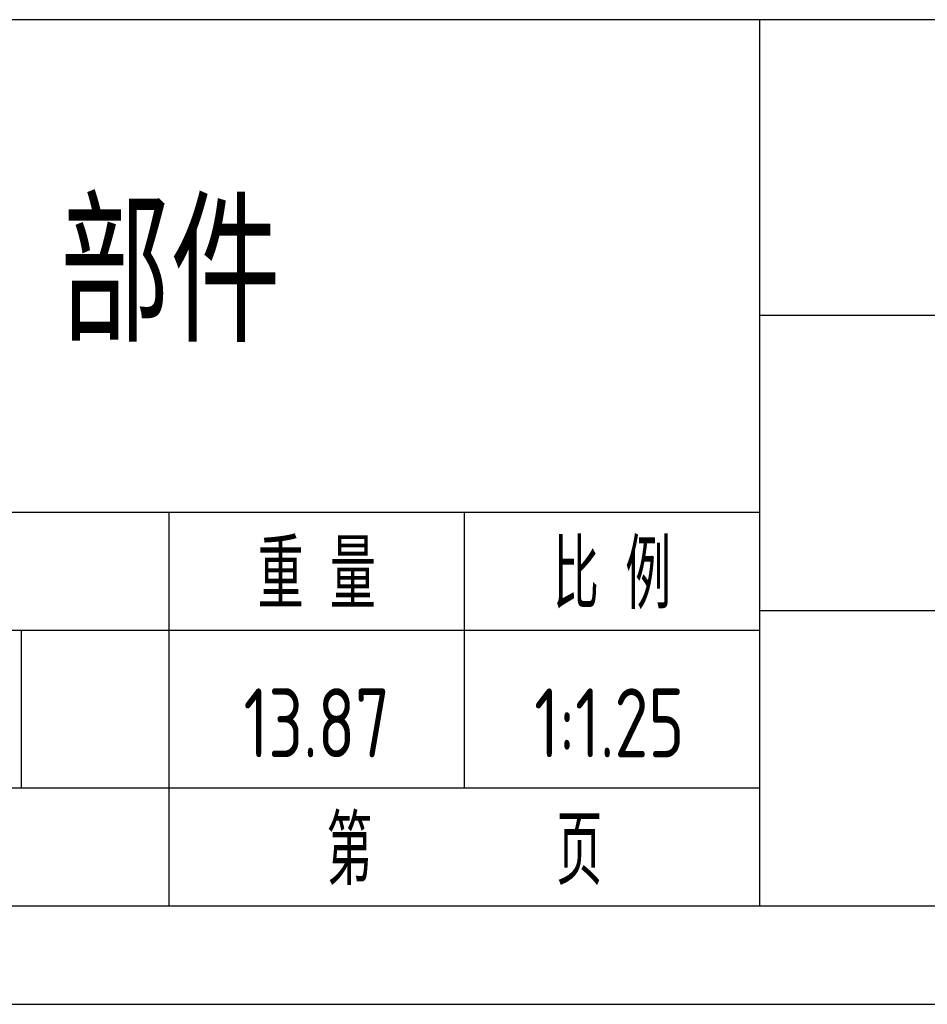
# Model space of a CAD drawing. Header units: millimetres. Extents: x -33 to 494, y -6 to 365.
# Tile 3 of 8: x 366 to 423, y -6 to 56. Entities that reach past the tile are written whole.
import ezdxf
from ezdxf.enums import TextEntityAlignment as Align

# ---------------------------------------------------------------- set-up
doc = ezdxf.new("R2010")
doc.units = ezdxf.units.MM
doc.header["$LTSCALE"] = 12.5
for name, color, linetype in [('1轮廓实线层', 7, 'Continuous'), ('2细线层', 4, 'Continuous'), ('6文字层', 3, 'Continuous'), ('图框层', 7, 'Continuous')]:
    doc.layers.add(name, color=color, linetype=linetype)
doc.styles.add('PC_TEXTSTYLE', font='isocp.shx', dxfattribs={"width": 0.8, "bigfont": 'hzfs.shx'})

# ---------------------------------------------------------------- blocks, each defined once
blk = doc.blocks.new('PC_TITLE_BLOCK')
at = {"layer": '1轮廓实线层'}
for p, q in [((0, 45), (-180, 45)), ((-60, 30), (0, 30)), ((-180, 20), (-60, 20)), ((-60, 15), (0, 15)), ((-180, 0), (0, 0))]:
    blk.add_line(p, q, dxfattribs=at)
at = {"layer": '1轮廓实线层', "color": 7}
blk.add_line((-60, 0), (-60, 45), dxfattribs=at)
at = {"layer": '2细线层'}
for p, q in [((-90, 0), (-90, 20)), ((-75, 6), (-75, 20)), ((-120, 14), (-60, 14)), ((-97.5, 6), (-97.5, 14)), ((-120, 6), (-60, 6))]:
    blk.add_line(p, q, dxfattribs=at)
at = {"layer": '6文字层', "style": 'PC_TEXTSTYLE', "width": 0.667}
for s, p in [(' 重 量 ', (-82.5, 17)), (' 比 例 ', (-67.5, 17)), ('第       页', (-75, 3))]:
    blk.add_text(s, height=3.5, dxfattribs=at).set_placement(p, align=Align.MIDDLE)
at = {"layer": '6文字层', "style": 'PC_TEXTSTYLE', "flags": 8}
for tag, height, width, p, p2 in [('产品名称或材料标记', 7, 0.600652, (-113.463, 28.635), (-66.422, 28.635)), ('图样名称', 5, 2.004495, (-54.785, 19.978), (-5.268, 19.978)), ('标准化', 3.5, 1.023147, (-133.835, 15.372), (-120.752, 15.372)), ('重量', 3.5, 1.408247, (-88.457, 7.542), (-76.549, 7.542)), ('比例', 3.5, 1.385287, (-73.354, 7.542), (-61.929, 7.542)), ('图样代号', 5, 2.006536, (-54.785, 5.63), (-5.516, 5.63)), ('审核', 3.5, 1.579393, (-163.989, 5.367), (-150.634, 5.367)), ('共几页', 3.5, 0.557144, (-108.073, 0.625), (-101.045, 0.625)), ('工艺', 3.5, 1.621807, (-164.21, 0.371), (-150.891, 0.371)), ('日期', 3.5, 1.560088, (-133.835, 0.371), (-120.752, 0.371))]:
    blk.add_attdef(tag, text='', height=height, dxfattribs=dict(at, width=width)).set_placement(p, p2, align=Align.FIT)
at = {"layer": '6文字层', "style": 'PC_TEXTSTYLE', "width": 9.905045, "flags": 8}
blk.add_attdef('设计', text='', height=3.5, rotation=358.4644, dxfattribs=at).set_placement((-164.229, 15.372), (-150.367, 15), align=Align.FIT)
at = {"layer": '6文字层', "color": 3, "style": 'PC_TEXTSTYLE', "width": 0.56476, "flags": 8}
blk.add_attdef('第几页', text='', height=3.5, dxfattribs=at).set_placement((-78.287, 0.753), (-71.163, 0.753), align=Align.FIT)
at = {"layer": '6文字层', "ltscale": 10, "style": 'PC_TEXTSTYLE', "flags": 1}
blk.add_attdef('图纸张数', (-58.679, -0.492), '', height=2.5, dxfattribs=at)

msp = doc.modelspace()

# ---------------------------------------------------------------- linework, layer by layer
at = {"layer": '2细线层'}
msp.add_line((-31.25, -6.25), (493.75, -6.25), dxfattribs=at)
at = {"layer": '图框层'}
msp.add_line((0, 0), (487.5, 0), dxfattribs=at)

# ---------------------------------------------------------------- block references
ref = msp.add_blockref('PC_TITLE_BLOCK', (487.5, 0), dxfattribs=dict(at, xscale=1.25, yscale=1.25, zscale=1.25))
ref.add_attrib('重量', '13.87', dxfattribs={"layer": '6文字层', "height": 4.375, "style": 'PC_TEXTSTYLE', "width": 0.8}).set_placement((384.371, 9.428), align=Align.CENTER)
ref.add_attrib('产品名称或材料标记', '部件', dxfattribs={"layer": '6文字层', "height": 8.75, "style": 'PC_TEXTSTYLE', "width": 0.8}).set_placement((375.072, 35.794), align=Align.CENTER)
ref.add_attrib('比例', '1:1.25', dxfattribs={"layer": '6文字层', "height": 4.375, "style": 'PC_TEXTSTYLE', "width": 0.8}).set_placement((402.948, 9.428), align=Align.CENTER)

doc.saveas('drawing.dxf')
